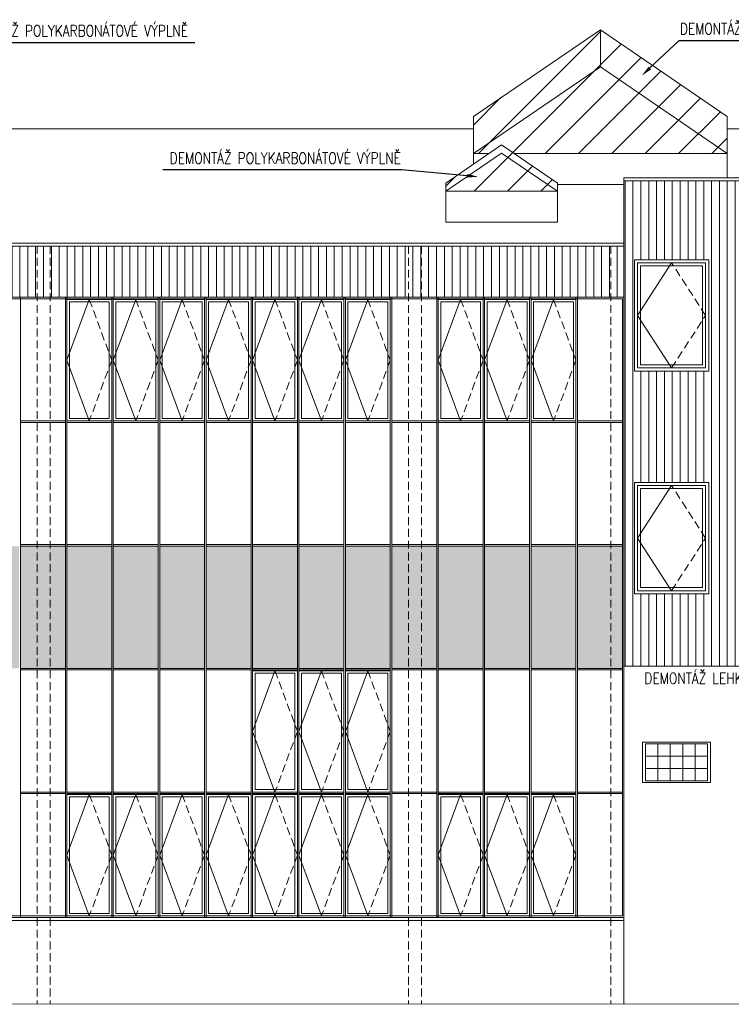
# Model space of a CAD drawing. Header units: millimetres. Extents: x -485339 to 350584, y -2181201 to -313328.
# Tile 104 of 115: x -80267 to -68770, y -547485 to -531570. Entities that reach past the tile are written whole.
import ezdxf
from ezdxf import colors
from ezdxf.entities.mleader import LeaderData, LeaderLine
from ezdxf.math import Vec2, Vec3

# ---------------------------------------------------------------- set-up
doc = ezdxf.new("R2010")
doc.units = ezdxf.units.MM
doc.header["$LTSCALE"] = 10
doc.linetypes.add('DASHED', pattern=[19.05, 12.7, -6.35])
doc.linetypes.add('ČÁRKOVANÁ', pattern=[19.05, 12.7, -6.35])
for name, color, linetype, lineweight, true_color in [('BOUR_OBV.PLÁŠT', 7, 'Continuous', 18, 0x4ccd32), ('BOUR_OKNA', 7, 'Continuous', 18, 0x4ccd32), ('BOUR_ŠRAFY', 7, 'Continuous', 18, 0x4ccd32), ('BOURÁNÍ_POPIS', 7, 'Continuous', 18, 0x4ccd32)]:
    doc.layers.add(name, color=color, linetype=linetype, lineweight=lineweight, true_color=true_color)
for name, color, linetype, lineweight in [('St_otvory_okna', 40, 'Continuous', 18), ('St_sloupy_opláštění_pohled', 25, 'ČÁRKOVANÁ', 18), ('St_čáry_obrys', 5, 'Continuous', 35), ('St_čáry_plné', 250, 'Continuous', 18), ('St_šrafy', 250, 'Continuous', 18)]:
    doc.layers.add(name, color=color, linetype=linetype, lineweight=lineweight)
doc.styles.get("Standard").update_dxf_attribs({"font": 'simplex.shx', "width": 0.8})
pattern_1 = [(90, (0, 160416.98), (-127, 8e-15), [])]

# ---------------------------------------------------------------- blocks, each defined once
blk = doc.blocks.new('G$C234DA3A5')
at = {"layer": 'St_otvory_okna', "color": 0}
for points in [[(0, 0), (1200, 0), (1200, 1800), (0, 1800)], [(50, 50), (1150, 50), (1150, 1750), (50, 1750)], [(100, 100), (1100, 100), (1100, 1700), (100, 1700)]]:
    blk.add_lwpolyline(points, close=True, dxfattribs=at)
blk.add_lwpolyline([(600, 50), (50, 900), (600, 1750)], dxfattribs=at)
at = {"layer": 'St_otvory_okna', "color": 0, "linetype": 'ČÁRKOVANÁ'}
blk.add_lwpolyline([(600, 50), (1150, 900), (600, 1750)], dxfattribs=at)
blk = doc.blocks.new('*U101')
at = {"layer": 'St_otvory_okna'}
blk.add_lwpolyline([(-100, -100), (100, -100), (100, 100), (-100, 100)], close=True, dxfattribs=at)
blk = doc.blocks.new('*U102')
at = {"layer": 'St_otvory_okna'}
for p in [(0, 400), (200, 400), (400, 400), (600, 400), (800, 400), (0, 200), (200, 200), (400, 200), (600, 200), (800, 200), (0, 0), (200, 0), (400, 0), (600, 0), (800, 0)]:
    blk.add_blockref('*U101', p, dxfattribs=at)
blk = doc.blocks.new('*U109')
at = {"layer": 'St_sloupy_opláštění_pohled'}
for points in [[(-105, 6125), (-105, -6125)], [(105, 6125), (105, -6125)]]:
    blk.add_lwpolyline(points, dxfattribs=at)
blk = doc.blocks.new('*U110')
at = {"layer": 'St_šrafy'}
for p in [(-6000, 0), (0, 0)]:
    blk.add_blockref('*U109', p, dxfattribs=at)
blk = doc.blocks.new('G$CE9516F89')
at = {"layer": 'St_otvory_okna', "color": 0}
for points in [[(0, 0), (725, 0), (725, 1962.5), (0, 1962.5)], [(40, 40), (685, 40), (685, 1922.5), (40, 1922.5)]]:
    blk.add_lwpolyline(points, close=True, dxfattribs=at)
blk.add_lwpolyline([(362.5, 1962.5), (0, 981.25), (362.5, 0)], dxfattribs=at)
at = {"layer": 'St_otvory_okna', "color": 0, "linetype": 'ČÁRKOVANÁ'}
blk.add_lwpolyline([(362.5, 1962.5), (725, 981.25), (362.5, 0)], dxfattribs=at)

msp = doc.modelspace()

# ---------------------------------------------------------------- hatches: boundary and pattern name
at = {"layer": 'BOUR_ŠRAFY', "linetype": 'DASHED'}
h = msp.add_hatch(dxfattribs=at)
h.set_pattern_fill('ANSI31', color=256, scale=120)
h.set_pattern_definition([(45, (60000, 0), (-269.40768, 269.40768), [])])
h.paths.add_polyline_path([(-73379.9, -534344.2), (-71579.9, -534344.2), (-71579.9, -534210.5), (-72276.3, -533734.7), (-69192.9, -533734.7), (-68834.2, -533734.7), (-68834.2, -533133.5), (-70884.2, -531733.1), (-72934.2, -533133.5), (-72934.2, -533734.7), (-72683.4, -533734.7), (-73379.9, -534210.5)])
at = {"layer": 'BOUR_ŠRAFY'}
h = msp.add_hatch(dxfattribs=at)
h.set_pattern_fill('ANSI31', color=256, scale=40, angle=45)
h.set_pattern_definition(pattern_1)
h.paths.add_polyline_path([(-70504.9, -534175.2), (-70504.9, -539094.9), (-70504.9, -542020.2), (-59724.9, -542020.2), (-59724.9, -534175.2)])
h.paths.add_polyline_path([(-64934.9, -537250.2), (-64934.9, -535450.2), (-63734.9, -535450.2), (-63734.9, -537250.2)], flags=16)
h.paths.add_polyline_path([(-64934.9, -540850.2), (-64934.9, -539050.2), (-63734.9, -539050.2), (-63734.9, -540850.2)], flags=16)
h.paths.add_polyline_path([(-66734.9, -537250.2), (-66734.9, -535450.2), (-65534.9, -535450.2), (-65534.9, -537250.2)], flags=16)
h.paths.add_polyline_path([(-66734.9, -540850.2), (-66734.9, -539050.2), (-65534.9, -539050.2), (-65534.9, -540850.2)], flags=16)
h.paths.add_polyline_path([(-68534.9, -537250.2), (-68534.9, -535450.2), (-67334.9, -535450.2), (-67334.9, -537250.2)], flags=16)
h.paths.add_polyline_path([(-68534.9, -540850.2), (-68534.9, -539050.2), (-67334.9, -539050.2), (-67334.9, -540850.2)], flags=16)
h.paths.add_polyline_path([(-70334.9, -537250.2), (-70334.9, -535450.2), (-69134.9, -535450.2), (-69134.9, -537250.2)], flags=16)
h.paths.add_polyline_path([(-70334.9, -540850.2), (-70334.9, -539050.2), (-69134.9, -539050.2), (-69134.9, -540850.2)], flags=16)
h = msp.add_hatch(dxfattribs=at)
h.set_pattern_fill('ANSI31', color=256, scale=40, angle=45)
h.set_pattern_definition(pattern_1)
h.paths.add_polyline_path([(-105754.9, -536055.2), (-105029.9, -536055.2), (-105004.9, -536055.2), (-104279.9, -536055.2), (-104254.9, -536055.2), (-103529.9, -536055.2), (-103504.9, -536055.2), (-102779.9, -536055.2), (-102754.9, -536055.2), (-102029.9, -536055.2), (-102004.9, -536055.2), (-101279.9, -536055.2), (-101254.9, -536055.2), (-100529.9, -536055.2), (-100504.9, -536055.2), (-99779.9, -536055.2), (-99754.9, -536055.2), (-99029.9, -536055.2), (-99004.9, -536055.2), (-98279.9, -536055.2), (-98254.9, -536055.2), (-97529.9, -536055.2), (-97504.9, -536055.2), (-96779.9, -536055.2), (-96754.9, -536055.2), (-96029.9, -536055.2), (-96004.9, -536055.2), (-95279.9, -536055.2), (-95254.9, -536055.2), (-94529.9, -536055.2), (-94504.9, -536055.2), (-93779.9, -536055.2), (-93754.9, -536055.2), (-93029.9, -536055.2), (-93004.9, -536055.2), (-92279.9, -536055.2), (-92254.9, -536055.2), (-91529.9, -536055.2), (-91504.9, -536055.2), (-90779.9, -536055.2), (-90754.9, -536055.2), (-90029.9, -536055.2), (-90004.9, -536055.2), (-89279.9, -536055.2), (-89254.9, -536055.2), (-88529.9, -536055.2), (-88504.9, -536055.2), (-87779.9, -536055.2), (-87754.9, -536055.2), (-87029.9, -536055.2), (-87004.9, -536055.2), (-86279.9, -536055.2), (-86254.9, -536055.2), (-85529.9, -536055.2), (-85504.9, -536055.2), (-84779.9, -536055.2), (-84754.9, -536055.2), (-84029.9, -536055.2), (-84004.9, -536055.2), (-83279.9, -536055.2), (-83254.9, -536055.2), (-82529.9, -536055.2), (-82504.9, -536055.2), (-81779.9, -536055.2), (-81754.9, -536055.2), (-81029.9, -536055.2), (-81004.9, -536055.2), (-80279.9, -536055.2), (-80254.9, -536055.2), (-79529.9, -536055.2), (-79504.9, -536055.2), (-78779.9, -536055.2), (-78754.9, -536055.2), (-78029.9, -536055.2), (-78004.9, -536055.2), (-77279.9, -536055.2), (-77254.9, -536055.2), (-76529.9, -536055.2), (-76504.9, -536055.2), (-75779.9, -536055.2), (-75754.9, -536055.2), (-75029.9, -536055.2), (-75004.9, -536055.2), (-74279.9, -536055.2), (-74254.9, -536055.2), (-73529.9, -536055.2), (-73504.9, -536055.2), (-72779.9, -536055.2), (-72754.9, -536055.2), (-72029.9, -536055.2), (-72004.9, -536055.2), (-71279.9, -536055.2), (-71254.9, -536055.2), (-70529.9, -536055.2), (-70504.9, -536055.2), (-70504.9, -535230.1), (-140279.9, -535230.1), (-140279.9, -536055.2), (-140254.9, -536055.2), (-139529.9, -536055.2), (-139504.9, -536055.2), (-138779.9, -536055.2), (-138754.9, -536055.2), (-138029.9, -536055.2), (-138004.9, -536055.2), (-137279.9, -536055.2), (-137254.9, -536055.2), (-136529.9, -536055.2), (-136504.9, -536055.2), (-135779.9, -536055.2), (-135754.9, -536055.2), (-135029.9, -536055.2), (-135004.9, -536055.2), (-134279.9, -536055.2), (-134254.9, -536055.2), (-133529.9, -536055.2), (-133504.9, -536055.2), (-132779.9, -536055.2), (-132754.9, -536055.2), (-132029.9, -536055.2), (-132004.9, -536055.2), (-131279.9, -536055.2), (-131254.9, -536055.2), (-130529.9, -536055.2), (-130504.9, -536055.2), (-129779.9, -536055.2), (-129754.9, -536055.2), (-129029.9, -536055.2), (-129004.9, -536055.2), (-128279.9, -536055.2), (-128254.9, -536055.2), (-127529.9, -536055.2), (-127504.9, -536055.2), (-126779.9, -536055.2), (-126754.9, -536055.2), (-126029.9, -536055.2), (-126004.9, -536055.2), (-125279.9, -536055.2), (-125254.9, -536055.2), (-124529.9, -536055.2), (-124504.9, -536055.2), (-123779.9, -536055.2), (-123754.9, -536055.2), (-123029.9, -536055.2), (-123004.9, -536055.2), (-122279.9, -536055.2), (-122254.9, -536055.2), (-121529.9, -536055.2), (-121504.9, -536055.2), (-120779.9, -536055.2), (-120754.9, -536055.2), (-120029.9, -536055.2), (-120004.9, -536055.2), (-119279.9, -536055.2), (-119254.9, -536055.2), (-118529.9, -536055.2), (-118504.9, -536055.2), (-117779.9, -536055.2), (-117754.9, -536055.2), (-117029.9, -536055.2), (-117004.9, -536055.2), (-116279.9, -536055.2), (-116254.9, -536055.2), (-115529.9, -536055.2), (-115504.9, -536055.2), (-114779.9, -536055.2), (-114754.9, -536055.2), (-114029.9, -536055.2), (-114004.9, -536055.2), (-113279.9, -536055.2), (-113254.9, -536055.2), (-112529.9, -536055.2), (-112504.9, -536055.2), (-111779.9, -536055.2), (-111754.9, -536055.2), (-111029.9, -536055.2), (-111004.9, -536055.2), (-110279.9, -536055.2), (-110254.9, -536055.2), (-109529.9, -536055.2), (-109504.9, -536055.2), (-108779.9, -536055.2), (-108754.9, -536055.2), (-108029.9, -536055.2), (-108004.9, -536055.2), (-107279.9, -536055.2), (-107254.9, -536055.2), (-106529.9, -536055.2), (-106504.9, -536055.2), (-105779.9, -536055.2)])
at = {"layer": 'St_otvory_okna'}
h = msp.add_hatch(color=254, dxfattribs=at)
h.dxf.hatch_style = 1
h.paths.add_polyline_path([(-139504.9, -542055.2), (-138779.9, -542055.2), (-138779.9, -540080.2), (-139504.9, -540080.2)])
h.paths.add_polyline_path([(-138029.9, -540080.2), (-138754.9, -540080.2), (-138754.9, -542055.2), (-138029.9, -542055.2)])
h.paths.add_polyline_path([(-137279.9, -540080.2), (-138004.9, -540080.2), (-138004.9, -542055.2), (-137279.9, -542055.2)])
h.paths.add_polyline_path([(-136529.9, -540080.2), (-137254.9, -540080.2), (-137254.9, -542055.2), (-136529.9, -542055.2)])
h.paths.add_polyline_path([(-136504.9, -542055.2), (-135779.9, -542055.2), (-135779.9, -540080.2), (-136504.9, -540080.2)])
h.paths.add_polyline_path([(-135754.9, -542055.2), (-135029.9, -542055.2), (-135029.9, -540080.2), (-135754.9, -540080.2)])
h.paths.add_polyline_path([(-135004.9, -542055.2), (-134279.9, -542055.2), (-134279.9, -540080.2), (-135004.9, -540080.2)])
h.paths.add_polyline_path([(-134254.9, -542055.2), (-133529.9, -542055.2), (-133529.9, -540080.2), (-134254.9, -540080.2)])
h.paths.add_polyline_path([(-132779.9, -540080.2), (-133504.9, -540080.2), (-133504.9, -542055.2), (-132779.9, -542055.2)])
h.paths.add_polyline_path([(-132754.9, -542055.2), (-132029.9, -542055.2), (-132029.9, -540080.2), (-132754.9, -540080.2)])
h.paths.add_polyline_path([(-132004.9, -542055.2), (-131279.9, -542055.2), (-131279.9, -540080.2), (-132004.9, -540080.2)])
h.paths.add_polyline_path([(-131254.9, -542055.2), (-130529.9, -542055.2), (-130529.9, -540080.2), (-131254.9, -540080.2)])
h.paths.add_polyline_path([(-130504.9, -542055.2), (-129779.9, -542055.2), (-129779.9, -540080.2), (-130504.9, -540080.2)])
h.paths.add_polyline_path([(-129754.9, -542055.2), (-129029.9, -542055.2), (-129029.9, -540080.2), (-129754.9, -540080.2)])
h.paths.add_polyline_path([(-129004.9, -542055.2), (-128279.9, -542055.2), (-128279.9, -540080.2), (-129004.9, -540080.2)])
h.paths.add_polyline_path([(-128254.9, -542055.2), (-127529.9, -542055.2), (-127529.9, -540080.2), (-128254.9, -540080.2)])
h.paths.add_polyline_path([(-127504.9, -542055.2), (-126779.9, -542055.2), (-126779.9, -540080.2), (-127504.9, -540080.2)])
h.paths.add_polyline_path([(-126754.9, -542055.2), (-126029.9, -542055.2), (-126029.9, -540080.2), (-126754.9, -540080.2)])
h.paths.add_polyline_path([(-126004.9, -542055.2), (-125279.9, -542055.2), (-125279.9, -540080.2), (-126004.9, -540080.2)])
h.paths.add_polyline_path([(-125254.9, -542055.2), (-124529.9, -542055.2), (-124529.9, -540080.2), (-125254.9, -540080.2)])
h.paths.add_polyline_path([(-124504.9, -542055.2), (-123779.9, -542055.2), (-123779.9, -540080.2), (-124504.9, -540080.2)])
h.paths.add_polyline_path([(-123754.9, -542055.2), (-123029.9, -542055.2), (-123029.9, -540080.2), (-123754.9, -540080.2)])
h.paths.add_polyline_path([(-123004.9, -542055.2), (-122279.9, -542055.2), (-122279.9, -540080.2), (-123004.9, -540080.2)])
h.paths.add_polyline_path([(-122254.9, -542055.2), (-121529.9, -542055.2), (-121529.9, -540080.2), (-122254.9, -540080.2)])
h.paths.add_polyline_path([(-121504.9, -542055.2), (-120779.9, -542055.2), (-120779.9, -540080.2), (-121504.9, -540080.2)])
h.paths.add_polyline_path([(-120754.9, -542055.2), (-120029.9, -542055.2), (-120029.9, -540080.2), (-120754.9, -540080.2)])
h.paths.add_polyline_path([(-120004.9, -542055.2), (-119279.9, -542055.2), (-119279.9, -540080.2), (-120004.9, -540080.2)])
h.paths.add_polyline_path([(-119254.9, -542055.2), (-118529.9, -542055.2), (-118529.9, -540080.2), (-119254.9, -540080.2)])
h.paths.add_polyline_path([(-118504.9, -542055.2), (-117779.9, -542055.2), (-117779.9, -540080.2), (-118504.9, -540080.2)])
h.paths.add_polyline_path([(-117754.9, -542055.2), (-117029.9, -542055.2), (-117029.9, -540080.2), (-117754.9, -540080.2)])
h.paths.add_polyline_path([(-116254.9, -542055.2), (-115529.9, -542055.2), (-115529.9, -540080.2), (-116254.9, -540080.2)])
h.paths.add_polyline_path([(-117004.9, -542055.2), (-116279.9, -542055.2), (-116279.9, -540080.2), (-117004.9, -540080.2)])
h.paths.add_polyline_path([(-115504.9, -542055.2), (-114779.9, -542055.2), (-114779.9, -540080.2), (-115504.9, -540080.2)])
h.paths.add_polyline_path([(-114754.9, -542055.2), (-114029.9, -542055.2), (-114029.9, -540080.2), (-114754.9, -540080.2)])
h.paths.add_polyline_path([(-114004.9, -542055.2), (-113279.9, -542055.2), (-113279.9, -540080.2), (-114004.9, -540080.2)])
h.paths.add_polyline_path([(-113254.9, -542055.2), (-112529.9, -542055.2), (-112529.9, -540080.2), (-113254.9, -540080.2)])
h.paths.add_polyline_path([(-112504.9, -542055.2), (-111779.9, -542055.2), (-111779.9, -540080.2), (-112504.9, -540080.2)])
h.paths.add_polyline_path([(-111754.9, -542055.2), (-111029.9, -542055.2), (-111029.9, -540080.2), (-111754.9, -540080.2)])
h.paths.add_polyline_path([(-111004.9, -542055.2), (-110279.9, -542055.2), (-110279.9, -540080.2), (-111004.9, -540080.2)])
h.paths.add_polyline_path([(-110254.9, -542055.2), (-109529.9, -542055.2), (-109529.9, -540080.2), (-110254.9, -540080.2)])
h.paths.add_polyline_path([(-109504.9, -542055.2), (-108779.9, -542055.2), (-108779.9, -540080.2), (-109504.9, -540080.2)])
h.paths.add_polyline_path([(-108754.9, -542055.2), (-108029.9, -542055.2), (-108029.9, -540080.2), (-108754.9, -540080.2)])
h.paths.add_polyline_path([(-108004.9, -542055.2), (-107279.9, -542055.2), (-107279.9, -540080.2), (-108004.9, -540080.2)])
h.paths.add_polyline_path([(-107254.9, -542055.2), (-106529.9, -542055.2), (-106529.9, -540080.2), (-107254.9, -540080.2)])
h.paths.add_polyline_path([(-106504.9, -542055.2), (-105779.9, -542055.2), (-105779.9, -540080.2), (-106504.9, -540080.2)])
h.paths.add_polyline_path([(-105754.9, -542055.2), (-105029.9, -542055.2), (-105029.9, -540080.2), (-105754.9, -540080.2)])
h.paths.add_polyline_path([(-105004.9, -542055.2), (-104279.9, -542055.2), (-104279.9, -540080.2), (-105004.9, -540080.2)])
h.paths.add_polyline_path([(-104254.9, -542055.2), (-103529.9, -542055.2), (-103529.9, -540080.2), (-104254.9, -540080.2)])
h.paths.add_polyline_path([(-103504.9, -542055.2), (-102779.9, -542055.2), (-102779.9, -540080.2), (-103504.9, -540080.2)])
h.paths.add_polyline_path([(-102754.9, -542055.2), (-102029.9, -542055.2), (-102029.9, -540080.2), (-102754.9, -540080.2)])
h.paths.add_polyline_path([(-102004.9, -542055.2), (-101279.9, -542055.2), (-101279.9, -540080.2), (-102004.9, -540080.2)])
h.paths.add_polyline_path([(-101254.9, -542055.2), (-100529.9, -542055.2), (-100529.9, -540080.2), (-101254.9, -540080.2)])
h.paths.add_polyline_path([(-100504.9, -542055.2), (-99779.9, -542055.2), (-99779.9, -540080.2), (-100504.9, -540080.2)])
h.paths.add_polyline_path([(-99754.9, -542055.2), (-99029.9, -542055.2), (-99029.9, -540080.2), (-99754.9, -540080.2)])
h.paths.add_polyline_path([(-99004.9, -542055.2), (-98279.9, -542055.2), (-98279.9, -540080.2), (-99004.9, -540080.2)])
h.paths.add_polyline_path([(-98254.9, -542055.2), (-97529.9, -542055.2), (-97529.9, -540080.2), (-98254.9, -540080.2)])
h.paths.add_polyline_path([(-97504.9, -542055.2), (-96779.9, -542055.2), (-96779.9, -540080.2), (-97504.9, -540080.2)])
h.paths.add_polyline_path([(-96754.9, -542055.2), (-96029.9, -542055.2), (-96029.9, -540080.2), (-96754.9, -540080.2)])
h.paths.add_polyline_path([(-96004.9, -542055.2), (-95279.9, -542055.2), (-95279.9, -540080.2), (-96004.9, -540080.2)])
h.paths.add_polyline_path([(-95254.9, -542055.2), (-94529.9, -542055.2), (-94529.9, -540080.2), (-95254.9, -540080.2)])
h.paths.add_polyline_path([(-94504.9, -542055.2), (-93779.9, -542055.2), (-93779.9, -540080.2), (-94504.9, -540080.2)])
h.paths.add_polyline_path([(-93754.9, -542055.2), (-93029.9, -542055.2), (-93029.9, -540080.2), (-93754.9, -540080.2)])
h.paths.add_polyline_path([(-93004.9, -542055.2), (-92279.9, -542055.2), (-92279.9, -540080.2), (-93004.9, -540080.2)])
h.paths.add_polyline_path([(-92254.9, -542055.2), (-91529.9, -542055.2), (-91529.9, -540080.2), (-92254.9, -540080.2)])
h.paths.add_polyline_path([(-91504.9, -542055.2), (-90779.9, -542055.2), (-90779.9, -540080.2), (-91504.9, -540080.2)])
h.paths.add_polyline_path([(-90754.9, -542055.2), (-90029.9, -542055.2), (-90029.9, -540080.2), (-90754.9, -540080.2)])
h.paths.add_polyline_path([(-90004.9, -542055.2), (-89279.9, -542055.2), (-89279.9, -540080.2), (-90004.9, -540080.2)])
h.paths.add_polyline_path([(-89254.9, -542055.2), (-88529.9, -542055.2), (-88529.9, -540080.2), (-89254.9, -540080.2)])
h.paths.add_polyline_path([(-88504.9, -542055.2), (-87779.9, -542055.2), (-87779.9, -540080.2), (-88504.9, -540080.2)])
h.paths.add_polyline_path([(-87754.9, -542055.2), (-87029.9, -542055.2), (-87029.9, -540080.2), (-87754.9, -540080.2)])
h.paths.add_polyline_path([(-87004.9, -542055.2), (-86279.9, -542055.2), (-86279.9, -540080.2), (-87004.9, -540080.2)])
h.paths.add_polyline_path([(-86254.9, -542055.2), (-85529.9, -542055.2), (-85529.9, -540080.2), (-86254.9, -540080.2)])
h.paths.add_polyline_path([(-85504.9, -542055.2), (-84779.9, -542055.2), (-84779.9, -540080.2), (-85504.9, -540080.2)])
h.paths.add_polyline_path([(-84754.9, -542055.2), (-84029.9, -542055.2), (-84029.9, -540080.2), (-84754.9, -540080.2)])
h.paths.add_polyline_path([(-84004.9, -542055.2), (-83279.9, -542055.2), (-83279.9, -540080.2), (-84004.9, -540080.2)])
h.paths.add_polyline_path([(-83254.9, -542055.2), (-82529.9, -542055.2), (-82529.9, -540080.2), (-83254.9, -540080.2)])
h.paths.add_polyline_path([(-82504.9, -542055.2), (-81779.9, -542055.2), (-81779.9, -540080.2), (-82504.9, -540080.2)])
h.paths.add_polyline_path([(-81754.9, -542055.2), (-81029.9, -542055.2), (-81029.9, -540080.2), (-81754.9, -540080.2)])
h.paths.add_polyline_path([(-81004.9, -542055.2), (-80279.9, -542055.2), (-80279.9, -540080.2), (-81004.9, -540080.2)])
h.paths.add_polyline_path([(-80254.9, -542055.2), (-79529.9, -542055.2), (-79529.9, -540080.2), (-80254.9, -540080.2)])
h.paths.add_polyline_path([(-79504.9, -542055.2), (-78779.9, -542055.2), (-78779.9, -540080.2), (-79504.9, -540080.2)])
h.paths.add_polyline_path([(-78754.9, -542055.2), (-78029.9, -542055.2), (-78029.9, -540080.2), (-78754.9, -540080.2)])
h.paths.add_polyline_path([(-78004.9, -542055.2), (-77279.9, -542055.2), (-77279.9, -540080.2), (-78004.9, -540080.2)])
h.paths.add_polyline_path([(-77254.9, -542055.2), (-76529.9, -542055.2), (-76529.9, -540080.2), (-77254.9, -540080.2)])
h.paths.add_polyline_path([(-76504.9, -542055.2), (-75779.9, -542055.2), (-75779.9, -540080.2), (-76504.9, -540080.2)])
h.paths.add_polyline_path([(-75754.9, -542055.2), (-75029.9, -542055.2), (-75029.9, -540080.2), (-75754.9, -540080.2)])
h.paths.add_polyline_path([(-75004.9, -542055.2), (-74279.9, -542055.2), (-74279.9, -540080.2), (-75004.9, -540080.2)])
h.paths.add_polyline_path([(-74254.9, -542055.2), (-73529.9, -542055.2), (-73529.9, -540080.2), (-74254.9, -540080.2)])
h.paths.add_polyline_path([(-72779.9, -540080.2), (-73504.9, -540080.2), (-73504.9, -542055.2), (-72779.9, -542055.2)])
h.paths.add_polyline_path([(-72029.9, -540080.2), (-72754.9, -540080.2), (-72754.9, -542055.2), (-72029.9, -542055.2)])
h.paths.add_polyline_path([(-71279.9, -540080.2), (-72004.9, -540080.2), (-72004.9, -542055.2), (-71279.9, -542055.2)])
h.paths.add_polyline_path([(-70529.9, -540080.2), (-71254.9, -540080.2), (-71254.9, -542055.2), (-70529.9, -542055.2)])

# ---------------------------------------------------------------- linework, layer by layer
at = {"layer": 'BOUR_OBV.PLÁŠT'}
for p, q in [((-140279.9, -536055.2), (-70504.9, -536055.2)), ((-140254.9, -536080.2), (-70529.9, -536080.2)), ((-70529.9, -536080.2), (-70529.9, -546055.2)), ((-70504.9, -536055.2), (-70504.9, -546080.2)), ((-80254.9, -540080.2), (-80254.9, -542055.2)), ((-79529.9, -540080.2), (-80254.9, -540080.2)), ((-79529.9, -542055.2), (-79529.9, -540080.2)), ((-79504.9, -540080.2), (-79504.9, -542055.2)), ((-78779.9, -540080.2), (-79504.9, -540080.2)), ((-78779.9, -542055.2), (-78779.9, -540080.2)), ((-78754.9, -540080.2), (-78754.9, -542055.2)), ((-78029.9, -540080.2), (-78754.9, -540080.2)), ((-78029.9, -542055.2), (-78029.9, -540080.2)), ((-78004.9, -540080.2), (-78004.9, -542055.2)), ((-77279.9, -540080.2), (-78004.9, -540080.2)), ((-77279.9, -542055.2), (-77279.9, -540080.2)), ((-77254.9, -540080.2), (-77254.9, -542055.2)), ((-76529.9, -540080.2), (-77254.9, -540080.2)), ((-76529.9, -542055.2), (-76529.9, -540080.2)), ((-76504.9, -540080.2), (-76504.9, -542055.2)), ((-75779.9, -540080.2), (-76504.9, -540080.2)), ((-75779.9, -542055.2), (-75779.9, -540080.2)), ((-75754.9, -540080.2), (-75754.9, -542055.2)), ((-75029.9, -540080.2), (-75754.9, -540080.2)), ((-75029.9, -542055.2), (-75029.9, -540080.2)), ((-75004.9, -540080.2), (-75004.9, -542055.2)), ((-74279.9, -540080.2), (-75004.9, -540080.2)), ((-74279.9, -542055.2), (-74279.9, -540080.2)), ((-74254.9, -540080.2), (-74254.9, -542055.2)), ((-73529.9, -540080.2), (-74254.9, -540080.2)), ((-73529.9, -542055.2), (-73529.9, -540080.2)), ((-72779.9, -540080.2), (-73504.9, -540080.2)), ((-73504.9, -540080.2), (-73504.9, -542055.2)), ((-72779.9, -542055.2), (-72779.9, -540080.2)), ((-72029.9, -540080.2), (-72754.9, -540080.2)), ((-72754.9, -540080.2), (-72754.9, -542055.2)), ((-72029.9, -542055.2), (-72029.9, -540080.2)), ((-71279.9, -540080.2), (-72004.9, -540080.2)), ((-72004.9, -540080.2), (-72004.9, -542055.2)), ((-71279.9, -542055.2), (-71279.9, -540080.2)), ((-70529.9, -540080.2), (-71254.9, -540080.2)), ((-71254.9, -540080.2), (-71254.9, -542055.2)), ((-70529.9, -542055.2), (-70529.9, -540080.2)), ((-80254.9, -542055.2), (-79529.9, -542055.2)), ((-79504.9, -542055.2), (-78779.9, -542055.2)), ((-78754.9, -542055.2), (-78029.9, -542055.2)), ((-78004.9, -542055.2), (-77279.9, -542055.2)), ((-77254.9, -542055.2), (-76529.9, -542055.2)), ((-76504.9, -542055.2), (-75779.9, -542055.2)), ((-75754.9, -542055.2), (-75029.9, -542055.2)), ((-75004.9, -542055.2), (-74279.9, -542055.2)), ((-74254.9, -542055.2), (-73529.9, -542055.2)), ((-73504.9, -542055.2), (-72779.9, -542055.2)), ((-72754.9, -542055.2), (-72029.9, -542055.2)), ((-72004.9, -542055.2), (-71279.9, -542055.2)), ((-71254.9, -542055.2), (-70529.9, -542055.2)), ((-70504.9, -546080.2), (-140279.9, -546080.2)), ((-70529.9, -546055.2), (-140254.9, -546055.2))]:
    msp.add_line(p, q, dxfattribs=at)
for points in [[(-80254.9, -536055.2), (-79529.9, -536055.2)], [(-80254.9, -546080.2), (-80254.9, -536055.2)], [(-80254.9, -536080.2), (-79529.9, -536080.2)], [(-79529.9, -546080.2), (-79529.9, -536055.2)], [(-79504.9, -536055.2), (-78779.9, -536055.2)], [(-79504.9, -546080.2), (-79504.9, -536055.2)], [(-79504.9, -536080.2), (-78779.9, -536080.2)], [(-78779.9, -546080.2), (-78779.9, -536055.2)], [(-78754.9, -536055.2), (-78029.9, -536055.2)], [(-78754.9, -546080.2), (-78754.9, -536055.2)], [(-78754.9, -536080.2), (-78029.9, -536080.2)], [(-78029.9, -546080.2), (-78029.9, -536055.2)], [(-78004.9, -536055.2), (-77279.9, -536055.2)], [(-78004.9, -546080.2), (-78004.9, -536055.2)], [(-78004.9, -536080.2), (-77279.9, -536080.2)], [(-77279.9, -546080.2), (-77279.9, -536055.2)], [(-77254.9, -536055.2), (-76529.9, -536055.2)], [(-77254.9, -546080.2), (-77254.9, -536055.2)], [(-77254.9, -536080.2), (-76529.9, -536080.2)], [(-76529.9, -546080.2), (-76529.9, -536055.2)], [(-76504.9, -536055.2), (-75779.9, -536055.2)], [(-76504.9, -546080.2), (-76504.9, -536055.2)], [(-76504.9, -536080.2), (-75779.9, -536080.2)], [(-75779.9, -546080.2), (-75779.9, -536055.2)], [(-75754.9, -536055.2), (-75029.9, -536055.2)], [(-75754.9, -546080.2), (-75754.9, -536055.2)], [(-75754.9, -536080.2), (-75029.9, -536080.2)], [(-75029.9, -546080.2), (-75029.9, -536055.2)], [(-75004.9, -536055.2), (-74279.9, -536055.2)], [(-75004.9, -546080.2), (-75004.9, -536055.2)], [(-75004.9, -536080.2), (-74279.9, -536080.2)], [(-74279.9, -546080.2), (-74279.9, -536055.2)], [(-74254.9, -536055.2), (-73529.9, -536055.2)], [(-74254.9, -546080.2), (-74254.9, -536055.2)], [(-74254.9, -536080.2), (-73529.9, -536080.2)], [(-73529.9, -546080.2), (-73529.9, -536055.2)], [(-73504.9, -536055.2), (-72779.9, -536055.2)], [(-73504.9, -546080.2), (-73504.9, -536055.2)], [(-73504.9, -536080.2), (-72779.9, -536080.2)], [(-72779.9, -546080.2), (-72779.9, -536055.2)], [(-72754.9, -536055.2), (-72029.9, -536055.2)], [(-72754.9, -546080.2), (-72754.9, -536055.2)], [(-72754.9, -536080.2), (-72029.9, -536080.2)], [(-72029.9, -546080.2), (-72029.9, -536055.2)], [(-72004.9, -536055.2), (-71279.9, -536055.2)], [(-72004.9, -546080.2), (-72004.9, -536055.2)], [(-72004.9, -536080.2), (-71279.9, -536080.2)], [(-71279.9, -546080.2), (-71279.9, -536055.2)], [(-71254.9, -536055.2), (-70529.9, -536055.2)], [(-71254.9, -546080.2), (-71254.9, -536055.2)], [(-71254.9, -536080.2), (-70529.9, -536080.2)], [(-80254.9, -538055.2), (-79529.9, -538055.2)], [(-79504.9, -538055.2), (-78779.9, -538055.2)], [(-78754.9, -538055.2), (-78029.9, -538055.2)], [(-78004.9, -538055.2), (-77279.9, -538055.2)], [(-77254.9, -538055.2), (-76529.9, -538055.2)], [(-76504.9, -538055.2), (-75779.9, -538055.2)], [(-75754.9, -538055.2), (-75029.9, -538055.2)], [(-75004.9, -538055.2), (-74279.9, -538055.2)], [(-74254.9, -538055.2), (-73529.9, -538055.2)], [(-73504.9, -538055.2), (-72779.9, -538055.2)], [(-72754.9, -538055.2), (-72029.9, -538055.2)], [(-72004.9, -538055.2), (-71279.9, -538055.2)], [(-71254.9, -538055.2), (-70529.9, -538055.2)], [(-80254.9, -538080.2), (-79529.9, -538080.2)], [(-79504.9, -538080.2), (-78779.9, -538080.2)], [(-78754.9, -538080.2), (-78029.9, -538080.2)], [(-78004.9, -538080.2), (-77279.9, -538080.2)], [(-77254.9, -538080.2), (-76529.9, -538080.2)], [(-76504.9, -538080.2), (-75779.9, -538080.2)], [(-75754.9, -538080.2), (-75029.9, -538080.2)], [(-75004.9, -538080.2), (-74279.9, -538080.2)], [(-74254.9, -538080.2), (-73529.9, -538080.2)], [(-73504.9, -538080.2), (-72779.9, -538080.2)], [(-72754.9, -538080.2), (-72029.9, -538080.2)], [(-72004.9, -538080.2), (-71279.9, -538080.2)], [(-71254.9, -538080.2), (-70529.9, -538080.2)], [(-80254.9, -540055.2), (-79529.9, -540055.2)], [(-80254.9, -540080.2), (-79529.9, -540080.2)], [(-79504.9, -540055.2), (-78779.9, -540055.2)], [(-79504.9, -540080.2), (-78779.9, -540080.2)], [(-78754.9, -540055.2), (-78029.9, -540055.2)], [(-78754.9, -540080.2), (-78029.9, -540080.2)], [(-78004.9, -540055.2), (-77279.9, -540055.2)], [(-78004.9, -540080.2), (-77279.9, -540080.2)], [(-77254.9, -540055.2), (-76529.9, -540055.2)], [(-77254.9, -540080.2), (-76529.9, -540080.2)], [(-76504.9, -540055.2), (-75779.9, -540055.2)], [(-76504.9, -540080.2), (-75779.9, -540080.2)], [(-75754.9, -540055.2), (-75029.9, -540055.2)], [(-75754.9, -540080.2), (-75029.9, -540080.2)], [(-75004.9, -540055.2), (-74279.9, -540055.2)], [(-75004.9, -540080.2), (-74279.9, -540080.2)], [(-74254.9, -540055.2), (-73529.9, -540055.2)], [(-74254.9, -540080.2), (-73529.9, -540080.2)], [(-73504.9, -540055.2), (-72779.9, -540055.2)], [(-73504.9, -540080.2), (-72779.9, -540080.2)], [(-72754.9, -540055.2), (-72029.9, -540055.2)], [(-72754.9, -540080.2), (-72029.9, -540080.2)], [(-72004.9, -540055.2), (-71279.9, -540055.2)], [(-72004.9, -540080.2), (-71279.9, -540080.2)], [(-71254.9, -540055.2), (-70529.9, -540055.2)], [(-71254.9, -540080.2), (-70529.9, -540080.2)], [(-80254.9, -542055.2), (-79529.9, -542055.2)], [(-79504.9, -542055.2), (-78779.9, -542055.2)], [(-78754.9, -542055.2), (-78029.9, -542055.2)], [(-78004.9, -542055.2), (-77279.9, -542055.2)], [(-77254.9, -542055.2), (-76529.9, -542055.2)], [(-76504.9, -542055.2), (-75779.9, -542055.2)], [(-75754.9, -542055.2), (-75029.9, -542055.2)], [(-75004.9, -542055.2), (-74279.9, -542055.2)], [(-74254.9, -542055.2), (-73529.9, -542055.2)], [(-73504.9, -542055.2), (-72779.9, -542055.2)], [(-72754.9, -542055.2), (-72029.9, -542055.2)], [(-72004.9, -542055.2), (-71279.9, -542055.2)], [(-71254.9, -542055.2), (-70529.9, -542055.2)], [(-80254.9, -542080.2), (-79529.9, -542080.2)], [(-79504.9, -542080.2), (-78779.9, -542080.2)], [(-78754.9, -542080.2), (-78029.9, -542080.2)], [(-78004.9, -542080.2), (-77279.9, -542080.2)], [(-77254.9, -542080.2), (-76529.9, -542080.2)], [(-76504.9, -542080.2), (-75779.9, -542080.2)], [(-75754.9, -542080.2), (-75029.9, -542080.2)], [(-75004.9, -542080.2), (-74279.9, -542080.2)], [(-74254.9, -542080.2), (-73529.9, -542080.2)], [(-73504.9, -542080.2), (-72779.9, -542080.2)], [(-72754.9, -542080.2), (-72029.9, -542080.2)], [(-72004.9, -542080.2), (-71279.9, -542080.2)], [(-71254.9, -542080.2), (-70529.9, -542080.2)], [(-80254.9, -544055.2), (-79529.9, -544055.2)], [(-80254.9, -544080.2), (-79529.9, -544080.2)], [(-79504.9, -544055.2), (-78779.9, -544055.2)], [(-79504.9, -544080.2), (-78779.9, -544080.2)], [(-78754.9, -544055.2), (-78029.9, -544055.2)], [(-78754.9, -544080.2), (-78029.9, -544080.2)], [(-78004.9, -544055.2), (-77279.9, -544055.2)], [(-78004.9, -544080.2), (-77279.9, -544080.2)], [(-77254.9, -544055.2), (-76529.9, -544055.2)], [(-77254.9, -544080.2), (-76529.9, -544080.2)], [(-76504.9, -544055.2), (-75779.9, -544055.2)], [(-76504.9, -544080.2), (-75779.9, -544080.2)], [(-75754.9, -544055.2), (-75029.9, -544055.2)], [(-75754.9, -544080.2), (-75029.9, -544080.2)], [(-75004.9, -544055.2), (-74279.9, -544055.2)], [(-75004.9, -544080.2), (-74279.9, -544080.2)], [(-74254.9, -544055.2), (-73529.9, -544055.2)], [(-74254.9, -544080.2), (-73529.9, -544080.2)], [(-73504.9, -544055.2), (-72779.9, -544055.2)], [(-73504.9, -544080.2), (-72779.9, -544080.2)], [(-72754.9, -544055.2), (-72029.9, -544055.2)], [(-72754.9, -544080.2), (-72029.9, -544080.2)], [(-72004.9, -544055.2), (-71279.9, -544055.2)], [(-72004.9, -544080.2), (-71279.9, -544080.2)], [(-71254.9, -544055.2), (-70529.9, -544055.2)], [(-71254.9, -544080.2), (-70529.9, -544080.2)]]:
    msp.add_lwpolyline(points, dxfattribs=at)
at = {"layer": 'St_sloupy_opláštění_pohled'}
msp.add_lwpolyline([(-70714.9, -535230.1), (-70714.9, -547480.2)], dxfattribs=at)
at = {"layer": 'St_čáry_obrys', "const_width": 10}
msp.add_lwpolyline([(-142454.3, -547480.2), (-42636.8, -547480.2)], dxfattribs=at)
at = {"layer": 'St_čáry_plné'}
for p, q in [((-70884.2, -531733.1), (-72934.2, -533133.5)), ((-70884.2, -532334.2), (-70884.2, -531733.1)), ((-68834.2, -533133.5), (-70884.2, -531733.1)), ((-70884.2, -532334.2), (-72934.2, -533734.7)), ((-68834.2, -533734.7), (-70884.2, -532334.2)), ((-72934.2, -533906), (-72934.2, -533133.5)), ((-68834.2, -534125.2), (-68834.2, -533133.5)), ((-72479.9, -533595.6), (-73379.9, -534210.5)), ((-71579.9, -534210.5), (-72479.9, -533595.6)), ((-72479.9, -533729.4), (-73379.9, -534344.2)), ((-72934.2, -533734.7), (-72683.4, -533734.7)), ((-72487.6, -533734.7), (-72472.2, -533734.7)), ((-71579.9, -534344.2), (-72479.9, -533729.4)), ((-72276.3, -533734.7), (-68834.2, -533734.7)), ((-71579.9, -534234.7), (-70504.9, -534234.7))]:
    msp.add_line(p, q, dxfattribs=at)
for points in [[(-73379.9, -534844.2), (-73379.9, -534210.5)], [(-71579.9, -534844.2), (-71579.9, -534210.5)], [(-70504.9, -534125.2), (-70504.9, -547480.2)], [(-70504.9, -534125.2), (-43626.2, -534125.2)], [(-70504.9, -534175.2), (-43626.2, -534175.2)], [(-71579.9, -534344.2), (-73379.9, -534344.2)], [(-71579.9, -534844.2), (-73379.9, -534844.2)], [(-70504.9, -542020.2), (-59724.9, -542020.2)], [(-140279.9, -546080.2), (-70504.9, -546080.2)], [(-140279.9, -546130.2), (-70504.9, -546130.2)]]:
    msp.add_lwpolyline(points, dxfattribs=at)
at = {"layer": 'St_šrafy'}
for points in [[(-80834.2, -533335.9), (-72934.2, -533335.9)], [(-68834.2, -533335.9), (-60934.2, -533335.9)], [(-140579.9, -535180.1), (-70504.9, -535180.1)], [(-140579.9, -535230.1), (-70504.9, -535230.1)]]:
    msp.add_lwpolyline(points, dxfattribs=at)
msp.add_lwpolyline([(-70204.9, -543900.2), (-69104.9, -543900.2), (-69104.9, -543250.2), (-70204.9, -543250.2)], close=True, dxfattribs=at)

# ---------------------------------------------------------------- block references
at = {"layer": 'BOUR_OKNA'}
for name, p in [('G$C234DA3A5', (-70334.9, -537250.2)), ('G$CE9516F89', (-79504.9, -538055.2)), ('G$CE9516F89', (-78754.9, -538055.2)), ('G$CE9516F89', (-78004.9, -538055.2)), ('G$CE9516F89', (-77254.9, -538055.2)), ('G$CE9516F89', (-76504.9, -538055.2)), ('G$CE9516F89', (-75754.9, -538055.2)), ('G$CE9516F89', (-75004.9, -538055.2)), ('G$CE9516F89', (-73504.9, -538055.2)), ('G$CE9516F89', (-72754.9, -538055.2)), ('G$CE9516F89', (-72004.9, -538055.2)), ('G$C234DA3A5', (-70334.9, -540850.2)), ('G$CE9516F89', (-76504.9, -544055.2)), ('G$CE9516F89', (-75754.9, -544055.2)), ('G$CE9516F89', (-75004.9, -544055.2)), ('G$CE9516F89', (-79504.9, -546055.2)), ('G$CE9516F89', (-78754.9, -546055.2)), ('G$CE9516F89', (-78004.9, -546055.2)), ('G$CE9516F89', (-77254.9, -546055.2)), ('G$CE9516F89', (-76504.9, -546055.2)), ('G$CE9516F89', (-75754.9, -546055.2)), ('G$CE9516F89', (-75004.9, -546055.2)), ('G$CE9516F89', (-73504.9, -546055.2)), ('G$CE9516F89', (-72754.9, -546055.2)), ('G$CE9516F89', (-72004.9, -546055.2))]:
    msp.add_blockref(name, p, dxfattribs=at)
at = {"layer": 'St_otvory_okna'}
msp.add_blockref('*U102', (-70054.9, -543775.2), dxfattribs=at)
at = {"layer": 'St_šrafy'}
msp.add_blockref('*U110', (-73879.9, -541355.1), dxfattribs=at)

# ---------------------------------------------------------------- texts
at = {"layer": 'BOURÁNÍ_POPIS', "width": 0.8}
msp.add_text('DEMONTÁŽ LEHKÉHO OBVODOVÉHO PLÁŠTĚ (TRAP.PLECH)', height=180, dxfattribs=at).set_placement((-70172.8, -542306.3))

# ---------------------------------------------------------------- leaders
at = {"layer": 'BOURÁNÍ_POPIS'}
ml = msp.add_multileader_mtext('Standard', dxfattribs=at)
ml.set_content('DEMONTÁŽ POLYKARBONÁTOVÉ VÝPLNĚ', color=256)
ml.set_leader_properties()
ml.build(insert=Vec2(0, 0))
ml.multileader.update_dxf_attribs({"text_left_attachment_type": 6, "text_right_attachment_type": 6, "arrow_head_size": 180})
ctx = ml.context
ctx.base_point, ctx.char_height, ctx.arrow_head_size, ctx.plane_origin = Vec3(-81282.2, -531938.2), 180, 180, Vec3(-80491.9, -530973.8)
ctx.left_attachment, ctx.right_attachment = 6, 6
notes = []
notes.append((ctx, [(0, (1, 1, 0), (-81290.2, -531938.2), (1, 0), 8, [(0, [(-81896.2, -532505.9)], 0, [])])]))
ctx.mtext.insert, ctx.mtext.flow_direction = Vec3(-81280.2, -531660.5), 5
ml = msp.add_multileader_mtext('Standard', dxfattribs=at)
ml.set_content('DEMONTÁŽ POLYKARBONÁTOVÉ VÝPLNĚ', color=256)
ml.set_leader_properties()
ml.build(insert=Vec2(0, 0))
ml.multileader.update_dxf_attribs({"text_left_attachment_type": 6, "text_right_attachment_type": 6, "arrow_head_size": 180})
ctx = ml.context
ctx.base_point, ctx.char_height, ctx.arrow_head_size, ctx.plane_origin = Vec3(-69602, -531906.3), 180, 180, Vec3(-68811.7, -530942)
ctx.left_attachment, ctx.right_attachment = 6, 6
notes.append((ctx, [(0, (1, 1, 0), (-69610, -531906.3), (1, 0), 8, [(0, [(-70216, -532474)], 0, [])])]))
ctx.mtext.insert, ctx.mtext.flow_direction = Vec3(-69600, -531628.6), 5
ml = msp.add_multileader_mtext('Standard', dxfattribs=at)
ml.set_content('DEMONTÁŽ POLYKARBONÁTOVÉ VÝPLNĚ', color=256)
ml.set_leader_properties()
ml.build(insert=Vec2(0, 0))
ml.multileader.update_dxf_attribs({"text_left_attachment_type": 6, "text_right_attachment_type": 6, "arrow_head_size": 180})
ctx = ml.context
ctx.base_point, ctx.char_height, ctx.arrow_head_size, ctx.plane_origin = Vec3(-78423.8, -533995.5), 180, 180, Vec3(-73320.3, -533031.1)
ctx.left_attachment, ctx.right_attachment, ctx.text_align_type = 6, 6, 2
notes.append((ctx, [(0, (1, 1, 0), (-74098.6, -533995.5), (-1, 0), 8, [(0, [(-72858.1, -534108.8)], 0, [])])]))
ctx.mtext.insert, ctx.mtext.alignment, ctx.mtext.flow_direction = Vec3(-74108.6, -533717.8), 3, 5
for ctx, leaders in notes:
    for number, flags, end, landing, length, lines in leaders:
        leader = LeaderData()
        leader.index, (leader.has_last_leader_line, leader.has_dogleg_vector, leader.attachment_direction) = number, flags
        leader.last_leader_point, leader.dogleg_vector, leader.dogleg_length = Vec3(end), Vec3(landing), length
        for number, points, colour, breaks in lines:
            line = LeaderLine()
            line.index, line.vertices, line.color, line.breaks = number, Vec3.list(points), colors.encode_raw_color(colour), breaks
            leader.lines.append(line)
        ctx.leaders.append(leader)

doc.saveas('drawing.dxf')
